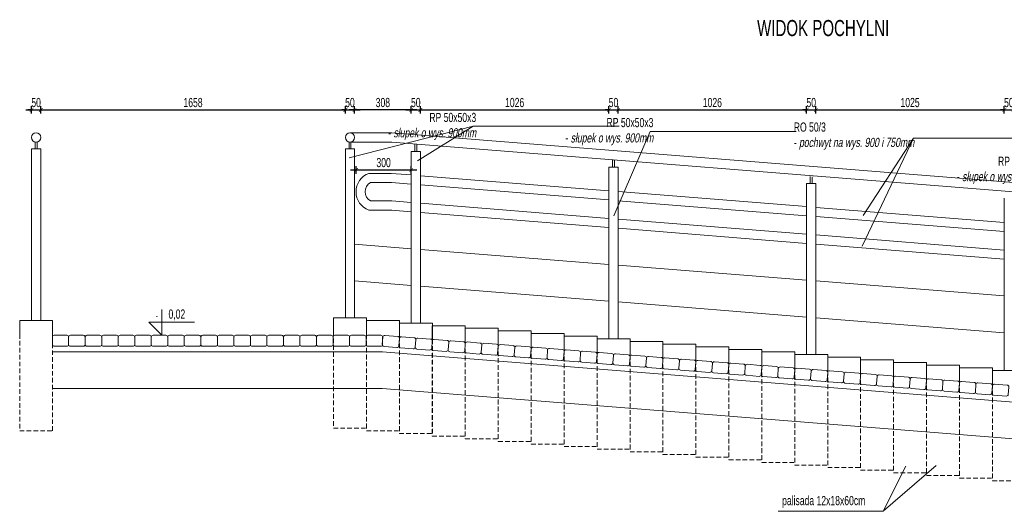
# Model space of a CAD drawing. Header units: millimetres. Extents: x 6354466 to 6508314, y -1889048 to -1342748.
# Tile 20 of 134: x 6419255 to 6424611, y -1810691 to -1808019. Entities that reach past the tile are written whole.
import ezdxf
from ezdxf.enums import TextEntityAlignment as Align

# ---------------------------------------------------------------- set-up
doc = ezdxf.new("R2010")
doc.units = ezdxf.units.MM
doc.header["$PDMODE"] = 3
doc.header["$PDSIZE"] = 10
doc.linetypes.add('HIDDEN', pattern=[0.375, 0.25, -0.125])
for name, color, linetype, lineweight in [('L-3', 10, 'Continuous', 18), ('L-4', 92, 'Continuous', 20), ('L-5', 152, 'Continuous', 9), ('L-DIM', 252, 'Continuous', 5), ('L-HATCH', 252, 'Continuous', 5), ('L-OPIS', 142, 'Continuous', 9), ('L-TXT', 141, 'Continuous', 9)]:
    doc.layers.add(name, color=color, linetype=linetype, lineweight=lineweight)
doc.styles.add('125', font='cdmsimpl.shx', dxfattribs={"width": 0.7, "height": 125})
doc.styles.add('200', font='cdmsimpl.shx', dxfattribs={"width": 0.7, "height": 200})
doc.styles.add('250', font='cdmsimpl.shx', dxfattribs={"width": 0.7, "height": 250})
doc.styles.add('50', font='cdmsimpl.shx', dxfattribs={"width": 0.7, "height": 50, "bigfont": 'cdmbigpl.shx'})
doc.styles.add('BigSimpl', font='simplex.shx', dxfattribs={"width": 0.8})
doc.dimstyles.new('50 KONSTRUKCJA', dxfattribs={"dimtxt": 50, "dimasz": 20, "dimexe": 20, "dimexo": 3, "dimgap": 15, "dimtad": 1, "dimdec": 0, "dimlfac": -1, "dimrnd": 1, "dimtxsty": '50', "dimblk": 'ARCHTICK', "dimcen": 2.5, "dimdle": 30, "dimadec": 0, "dimazin": 0, "dimtfac": 1, "dimtdec": 0, "dimtix": 1, "dimtmove": 0, "dimatfit": 3, "dimldrblk": 'NONE', "dimfxl": 0, "dimarcsym": 0})

# ---------------------------------------------------------------- blocks, each defined once
blk = doc.blocks.new('_ArchTick')
at = {"color": 0, "linetype": 'ByBlock', "const_width": 0.15}
blk.add_lwpolyline([(-0.5, -0.5), (0.5, 0.5)], dxfattribs=at)
blk = doc.blocks.new('*D533')
at = {"layer": 'Defpoints', "color": 0, "transparency": 16777216}
for p in [(6421384.5, -1808835.8), (6421084.4, -1808954.3), (6421384.5, -1808954.3)]:
    blk.add_point(p, dxfattribs=at)
at = {"layer": 'L-DIM', "color": 0, "lineweight": -2, "transparency": 16777216}
for p, q in [((6421054.4, -1808835.8), (6421414.5, -1808835.8)), ((6421084.4, -1808855.8), (6421084.4, -1808815.8)), ((6421384.5, -1808855.8), (6421384.5, -1808815.8))]:
    blk.add_line(p, q, dxfattribs=at)
at = {"layer": 'L-DIM', "color": 0, "linetype": 'ByBlock', "lineweight": -2, "transparency": 16777216, "xscale": 20, "yscale": 20, "zscale": 20, "rotation": 180}
blk.add_blockref('_ArchTick', (6421084.4, -1808835.8), dxfattribs=at)
at = {"layer": 'L-DIM', "color": 0, "linetype": 'ByBlock', "lineweight": -2, "transparency": 16777216, "xscale": 20, "yscale": 20, "zscale": 20}
blk.add_blockref('_ArchTick', (6421384.5, -1808835.8), dxfattribs=at)
at = {"layer": 'L-DIM', "color": 0, "ltscale": 10, "transparency": 16777216, "insert": (6421234.4, -1808795.8), "char_height": 50, "attachment_point": 5, "style": '50'}
blk.add_mtext('300', dxfattribs=at)
blk = doc.blocks.new('_None')
blk = doc.blocks.new('*D535')
at = {"layer": 'Defpoints', "color": 0, "transparency": 16777216}
for p in [(6422460.2, -1808509.5), (6421434.5, -1808735), (6422460.2, -1808819.7)]:
    blk.add_point(p, dxfattribs=at)
at = {"layer": 'L-DIM', "color": 0, "lineweight": -2, "transparency": 16777216}
for p, q in [((6421404.5, -1808509.5), (6422490.2, -1808509.5)), ((6421434.5, -1808529.5), (6421434.5, -1808489.5)), ((6422460.2, -1808529.5), (6422460.2, -1808489.5))]:
    blk.add_line(p, q, dxfattribs=at)
at = {"layer": 'L-DIM', "color": 0, "linetype": 'ByBlock', "lineweight": -2, "transparency": 16777216, "xscale": 20, "yscale": 20, "zscale": 20, "rotation": 180}
blk.add_blockref('_ArchTick', (6421434.5, -1808509.5), dxfattribs=at)
at = {"layer": 'L-DIM', "color": 0, "linetype": 'ByBlock', "lineweight": -2, "transparency": 16777216, "xscale": 20, "yscale": 20, "zscale": 20}
blk.add_blockref('_ArchTick', (6422460.2, -1808509.5), dxfattribs=at)
at = {"layer": 'L-DIM', "color": 0, "ltscale": 10, "transparency": 16777216, "insert": (6421947.3, -1808469.5), "char_height": 50, "attachment_point": 5, "style": '50'}
blk.add_mtext('1026', dxfattribs=at)
blk = doc.blocks.new('*D536')
at = {"layer": 'Defpoints', "color": 0, "transparency": 16777216}
for p in [(6422510.2, -1808509.5), (6422460.2, -1808819.7), (6422510.2, -1808819.7)]:
    blk.add_point(p, dxfattribs=at)
at = {"layer": 'L-DIM', "color": 0, "lineweight": -2, "transparency": 16777216}
for p, q in [((6422430.2, -1808509.5), (6422540.2, -1808509.5)), ((6422460.2, -1808509.5), (6422440.2, -1808509.5)), ((6422460.2, -1808529.5), (6422460.2, -1808489.5)), ((6422510.2, -1808529.5), (6422510.2, -1808489.5)), ((6422510.2, -1808509.5), (6422530.2, -1808509.5))]:
    blk.add_line(p, q, dxfattribs=at)
at = {"layer": 'L-DIM', "color": 0, "linetype": 'ByBlock', "lineweight": -2, "transparency": 16777216, "xscale": 20, "yscale": 20, "zscale": 20}
blk.add_blockref('_ArchTick', (6422460.2, -1808509.5), dxfattribs=at)
at = {"layer": 'L-DIM', "color": 0, "linetype": 'ByBlock', "lineweight": -2, "transparency": 16777216, "xscale": 20, "yscale": 20, "zscale": 20, "rotation": 180}
blk.add_blockref('_ArchTick', (6422510.2, -1808509.5), dxfattribs=at)
at = {"layer": 'L-DIM', "color": 0, "ltscale": 10, "transparency": 16777216, "insert": (6422485.2, -1808469.5), "char_height": 50, "attachment_point": 5, "style": '50'}
blk.add_mtext('50', dxfattribs=at)
blk = doc.blocks.new('*D537')
at = {"layer": 'Defpoints', "color": 0, "transparency": 16777216}
for p in [(6423535.8, -1808509.5), (6422510.2, -1808819.7), (6423535.8, -1808908.6)]:
    blk.add_point(p, dxfattribs=at)
at = {"layer": 'L-DIM', "color": 0, "lineweight": -2, "transparency": 16777216}
for p, q in [((6422480.2, -1808509.5), (6423565.8, -1808509.5)), ((6422510.2, -1808529.5), (6422510.2, -1808489.5)), ((6423535.8, -1808529.5), (6423535.8, -1808489.5))]:
    blk.add_line(p, q, dxfattribs=at)
at = {"layer": 'L-DIM', "color": 0, "linetype": 'ByBlock', "lineweight": -2, "transparency": 16777216, "xscale": 20, "yscale": 20, "zscale": 20, "rotation": 180}
blk.add_blockref('_ArchTick', (6422510.2, -1808509.5), dxfattribs=at)
at = {"layer": 'L-DIM', "color": 0, "linetype": 'ByBlock', "lineweight": -2, "transparency": 16777216, "xscale": 20, "yscale": 20, "zscale": 20}
blk.add_blockref('_ArchTick', (6423535.8, -1808509.5), dxfattribs=at)
at = {"layer": 'L-DIM', "color": 0, "ltscale": 10, "transparency": 16777216, "insert": (6423023, -1808469.5), "char_height": 50, "attachment_point": 5, "style": '50'}
blk.add_mtext('1026', dxfattribs=at)
blk = doc.blocks.new('*D538')
at = {"layer": 'Defpoints', "color": 0, "transparency": 16777216}
for p in [(6423585.8, -1808509.5), (6423535.8, -1808908.6), (6423585.8, -1808908.6)]:
    blk.add_point(p, dxfattribs=at)
at = {"layer": 'L-DIM', "color": 0, "lineweight": -2, "transparency": 16777216}
for p, q in [((6423505.8, -1808509.5), (6423615.8, -1808509.5)), ((6423535.8, -1808509.5), (6423515.8, -1808509.5)), ((6423535.8, -1808529.5), (6423535.8, -1808489.5)), ((6423585.8, -1808529.5), (6423585.8, -1808489.5)), ((6423585.8, -1808509.5), (6423605.8, -1808509.5))]:
    blk.add_line(p, q, dxfattribs=at)
at = {"layer": 'L-DIM', "color": 0, "linetype": 'ByBlock', "lineweight": -2, "transparency": 16777216, "xscale": 20, "yscale": 20, "zscale": 20}
blk.add_blockref('_ArchTick', (6423535.8, -1808509.5), dxfattribs=at)
at = {"layer": 'L-DIM', "color": 0, "linetype": 'ByBlock', "lineweight": -2, "transparency": 16777216, "xscale": 20, "yscale": 20, "zscale": 20, "rotation": 180}
blk.add_blockref('_ArchTick', (6423585.8, -1808509.5), dxfattribs=at)
at = {"layer": 'L-DIM', "color": 0, "ltscale": 10, "transparency": 16777216, "insert": (6423560.8, -1808469.5), "char_height": 50, "attachment_point": 5, "style": '50'}
blk.add_mtext('50', dxfattribs=at)
blk = doc.blocks.new('*D539')
at = {"layer": 'Defpoints', "color": 0, "transparency": 16777216}
for p in [(6424611.2, -1808509.5), (6423585.8, -1808908.6), (6424611.2, -1808989)]:
    blk.add_point(p, dxfattribs=at)
at = {"layer": 'L-DIM', "color": 0, "lineweight": -2, "transparency": 16777216}
for p, q in [((6423555.8, -1808509.5), (6424641.2, -1808509.5)), ((6423585.8, -1808529.5), (6423585.8, -1808489.5)), ((6424611.2, -1808529.5), (6424611.2, -1808489.5))]:
    blk.add_line(p, q, dxfattribs=at)
at = {"layer": 'L-DIM', "color": 0, "linetype": 'ByBlock', "lineweight": -2, "transparency": 16777216, "xscale": 20, "yscale": 20, "zscale": 20, "rotation": 180}
blk.add_blockref('_ArchTick', (6423585.8, -1808509.5), dxfattribs=at)
at = {"layer": 'L-DIM', "color": 0, "linetype": 'ByBlock', "lineweight": -2, "transparency": 16777216, "xscale": 20, "yscale": 20, "zscale": 20}
blk.add_blockref('_ArchTick', (6424611.2, -1808509.5), dxfattribs=at)
at = {"layer": 'L-DIM', "color": 0, "ltscale": 10, "transparency": 16777216, "insert": (6424098.5, -1808469.5), "char_height": 50, "attachment_point": 5, "style": '50'}
blk.add_mtext('1025', dxfattribs=at)
blk = doc.blocks.new('*D540')
at = {"layer": 'Defpoints', "color": 0, "transparency": 16777216}
for p in [(6424661.2, -1808509.5), (6424611.2, -1808989), (6424661.2, -1808989)]:
    blk.add_point(p, dxfattribs=at)
at = {"layer": 'L-DIM', "color": 0, "lineweight": -2, "transparency": 16777216}
for p, q in [((6424581.2, -1808509.5), (6424691.2, -1808509.5)), ((6424611.2, -1808509.5), (6424591.2, -1808509.5)), ((6424611.2, -1808529.5), (6424611.2, -1808489.5)), ((6424661.2, -1808529.5), (6424661.2, -1808489.5)), ((6424661.2, -1808509.5), (6424681.2, -1808509.5))]:
    blk.add_line(p, q, dxfattribs=at)
at = {"layer": 'L-DIM', "color": 0, "linetype": 'ByBlock', "lineweight": -2, "transparency": 16777216, "xscale": 20, "yscale": 20, "zscale": 20}
blk.add_blockref('_ArchTick', (6424611.2, -1808509.5), dxfattribs=at)
at = {"layer": 'L-DIM', "color": 0, "linetype": 'ByBlock', "lineweight": -2, "transparency": 16777216, "xscale": 20, "yscale": 20, "zscale": 20, "rotation": 180}
blk.add_blockref('_ArchTick', (6424661.2, -1808509.5), dxfattribs=at)
at = {"layer": 'L-DIM', "color": 0, "ltscale": 10, "transparency": 16777216, "insert": (6424636.2, -1808469.5), "char_height": 50, "attachment_point": 5, "style": '50'}
blk.add_mtext('50', dxfattribs=at)
blk = doc.blocks.new('*D546')
at = {"layer": 'Defpoints', "color": 0, "transparency": 16777216}
for p in [(6421076.3, -1808509.5), (6421076.3, -1808735), (6421384.5, -1808735)]:
    blk.add_point(p, dxfattribs=at)
at = {"layer": 'L-DIM', "color": 0, "lineweight": -2, "transparency": 16777216}
for p, q in [((6421414.5, -1808509.5), (6421046.3, -1808509.5)), ((6421076.3, -1808529.5), (6421076.3, -1808489.5)), ((6421384.5, -1808529.5), (6421384.5, -1808489.5))]:
    blk.add_line(p, q, dxfattribs=at)
at = {"layer": 'L-DIM', "color": 0, "linetype": 'ByBlock', "lineweight": -2, "transparency": 16777216, "xscale": 20, "yscale": 20, "zscale": 20, "rotation": 180}
blk.add_blockref('_ArchTick', (6421076.3, -1808509.5), dxfattribs=at)
at = {"layer": 'L-DIM', "color": 0, "linetype": 'ByBlock', "lineweight": -2, "transparency": 16777216, "xscale": 20, "yscale": 20, "zscale": 20}
blk.add_blockref('_ArchTick', (6421384.5, -1808509.5), dxfattribs=at)
at = {"layer": 'L-DIM', "color": 0, "ltscale": 10, "transparency": 16777216, "insert": (6421230.4, -1808469.5), "char_height": 50, "attachment_point": 5, "style": '50'}
blk.add_mtext('308', dxfattribs=at)
blk = doc.blocks.new('*D547')
at = {"layer": 'Defpoints', "color": 0, "transparency": 16777216}
for p in [(6421434.5, -1808509.5), (6421384.5, -1808735), (6421434.5, -1808735)]:
    blk.add_point(p, dxfattribs=at)
at = {"layer": 'L-DIM', "color": 0, "lineweight": -2, "transparency": 16777216}
for p, q in [((6421354.5, -1808509.5), (6421464.5, -1808509.5)), ((6421384.5, -1808509.5), (6421364.5, -1808509.5)), ((6421384.5, -1808529.5), (6421384.5, -1808489.5)), ((6421434.5, -1808529.5), (6421434.5, -1808489.5)), ((6421434.5, -1808509.5), (6421454.5, -1808509.5))]:
    blk.add_line(p, q, dxfattribs=at)
at = {"layer": 'L-DIM', "color": 0, "linetype": 'ByBlock', "lineweight": -2, "transparency": 16777216, "xscale": 20, "yscale": 20, "zscale": 20}
blk.add_blockref('_ArchTick', (6421384.5, -1808509.5), dxfattribs=at)
at = {"layer": 'L-DIM', "color": 0, "linetype": 'ByBlock', "lineweight": -2, "transparency": 16777216, "xscale": 20, "yscale": 20, "zscale": 20, "rotation": 180}
blk.add_blockref('_ArchTick', (6421434.5, -1808509.5), dxfattribs=at)
at = {"layer": 'L-DIM', "color": 0, "ltscale": 10, "transparency": 16777216, "insert": (6421409.5, -1808469.5), "char_height": 50, "attachment_point": 5, "style": '50'}
blk.add_mtext('50', dxfattribs=at)
blk = doc.blocks.new('*D548')
at = {"layer": 'Defpoints', "color": 0, "transparency": 16777216}
for p in [(6421076.3, -1808509.5), (6421026.3, -1808720.8), (6421076.3, -1808720.8)]:
    blk.add_point(p, dxfattribs=at)
at = {"layer": 'L-DIM', "color": 0, "lineweight": -2, "transparency": 16777216}
for p, q in [((6420996.3, -1808509.5), (6421106.3, -1808509.5)), ((6421026.3, -1808509.5), (6421006.3, -1808509.5)), ((6421026.3, -1808529.5), (6421026.3, -1808489.5)), ((6421076.3, -1808529.5), (6421076.3, -1808489.5)), ((6421076.3, -1808509.5), (6421096.3, -1808509.5))]:
    blk.add_line(p, q, dxfattribs=at)
at = {"layer": 'L-DIM', "color": 0, "linetype": 'ByBlock', "lineweight": -2, "transparency": 16777216, "xscale": 20, "yscale": 20, "zscale": 20}
blk.add_blockref('_ArchTick', (6421026.3, -1808509.5), dxfattribs=at)
at = {"layer": 'L-DIM', "color": 0, "linetype": 'ByBlock', "lineweight": -2, "transparency": 16777216, "xscale": 20, "yscale": 20, "zscale": 20, "rotation": 180}
blk.add_blockref('_ArchTick', (6421076.3, -1808509.5), dxfattribs=at)
at = {"layer": 'L-DIM', "color": 0, "ltscale": 10, "transparency": 16777216, "insert": (6421051.3, -1808469.5), "char_height": 50, "attachment_point": 5, "style": '50'}
blk.add_mtext('50', dxfattribs=at)
blk = doc.blocks.new('*D549')
at = {"layer": 'Defpoints', "color": 0, "transparency": 16777216}
for p in [(6421026.3, -1808509.5), (6419368.8, -1808720.8), (6421026.3, -1808720.8)]:
    blk.add_point(p, dxfattribs=at)
at = {"layer": 'L-DIM', "color": 0, "lineweight": -2, "transparency": 16777216}
for p, q in [((6419338.8, -1808509.5), (6421056.3, -1808509.5)), ((6419368.8, -1808529.5), (6419368.8, -1808489.5)), ((6421026.3, -1808529.5), (6421026.3, -1808489.5))]:
    blk.add_line(p, q, dxfattribs=at)
at = {"layer": 'L-DIM', "color": 0, "linetype": 'ByBlock', "lineweight": -2, "transparency": 16777216, "xscale": 20, "yscale": 20, "zscale": 20, "rotation": 180}
blk.add_blockref('_ArchTick', (6419368.8, -1808509.5), dxfattribs=at)
at = {"layer": 'L-DIM', "color": 0, "linetype": 'ByBlock', "lineweight": -2, "transparency": 16777216, "xscale": 20, "yscale": 20, "zscale": 20}
blk.add_blockref('_ArchTick', (6421026.3, -1808509.5), dxfattribs=at)
at = {"layer": 'L-DIM', "color": 0, "ltscale": 10, "transparency": 16777216, "insert": (6420197.6, -1808469.5), "char_height": 50, "attachment_point": 5, "style": '50'}
blk.add_mtext('1658', dxfattribs=at)
blk = doc.blocks.new('*D550')
at = {"layer": 'Defpoints', "color": 0, "transparency": 16777216}
for p in [(6419368.8, -1808509.5), (6419318.8, -1808720.8), (6419368.8, -1808720.8)]:
    blk.add_point(p, dxfattribs=at)
at = {"layer": 'L-DIM', "color": 0, "lineweight": -2, "transparency": 16777216}
for p, q in [((6419288.8, -1808509.5), (6419398.8, -1808509.5)), ((6419318.8, -1808509.5), (6419298.8, -1808509.5)), ((6419318.8, -1808529.5), (6419318.8, -1808489.5)), ((6419368.8, -1808529.5), (6419368.8, -1808489.5)), ((6419368.8, -1808509.5), (6419388.8, -1808509.5))]:
    blk.add_line(p, q, dxfattribs=at)
at = {"layer": 'L-DIM', "color": 0, "linetype": 'ByBlock', "lineweight": -2, "transparency": 16777216, "xscale": 20, "yscale": 20, "zscale": 20}
blk.add_blockref('_ArchTick', (6419318.8, -1808509.5), dxfattribs=at)
at = {"layer": 'L-DIM', "color": 0, "linetype": 'ByBlock', "lineweight": -2, "transparency": 16777216, "xscale": 20, "yscale": 20, "zscale": 20, "rotation": 180}
blk.add_blockref('_ArchTick', (6419368.8, -1808509.5), dxfattribs=at)
at = {"layer": 'L-DIM', "color": 0, "ltscale": 10, "transparency": 16777216, "insert": (6419343.8, -1808469.5), "char_height": 50, "attachment_point": 5, "style": '50'}
blk.add_mtext('50', dxfattribs=at)
blk = doc.blocks.new('kota')
at = {"layer": 'L-5', "lineweight": 9, "ltscale": 13}
for p, q in [((202422.9, 343, -935.7), (202422.9, 308.1, -935.7)), ((202467.2, 325.8, -935.7), (202405.3, 325.8, -935.7)), ((202405.3, 325.8, -935.7), (202422.9, 308.1, -935.7))]:
    blk.add_line(p, q, dxfattribs=at)
at = {"layer": 'L-TXT', "style": 'BigSimpl', "width": 0.8}
blk.add_attdef('ZNAK', text='', height=10, dxfattribs=at).set_placement((202417.8, 326.5), align=Align.BOTTOM_RIGHT)

msp = doc.modelspace()

# ---------------------------------------------------------------- linework, layer by layer
at = {"layer": 'L-4', "ltscale": 8}
for p, q in [((6421051.4, -1808633.9), (6421278.3, -1808633.9)), ((6421278.3, -1808633.9), (6426811.8, -1809076.6)), ((6419338.8, -1808720.8), (6419338.8, -1808683.8)), ((6419348.8, -1808720.8), (6419348.8, -1808683.8)), ((6421046.3, -1808720.8), (6421046.3, -1808683.8)), ((6421054.2, -1808683.8), (6421278.3, -1808683.8)), ((6421056.3, -1808720.8), (6421056.3, -1808683.8)), ((6421278.3, -1808683.8), (6426811.8, -1809126.4)), ((6419318.8, -1808720.8), (6419318.8, -1809653.5)), ((6419368.8, -1808720.8), (6419318.8, -1808720.8)), ((6419368.8, -1809653.5), (6419368.8, -1808720.8)), ((6421026.3, -1808720.8), (6421026.3, -1809639.2)), ((6421076.3, -1808720.8), (6421026.3, -1808720.8)), ((6421076.3, -1809639.2), (6421076.3, -1808720.8)), ((6421384.5, -1808735), (6421384.5, -1809667.7)), ((6421434.5, -1808735), (6421384.5, -1808735)), ((6421404.5, -1808735), (6421404.5, -1808698)), ((6421414.5, -1808735), (6421414.5, -1808698)), ((6421434.5, -1809667.7), (6421434.5, -1808735)), ((6422480.2, -1808819.7), (6422480.2, -1808782.7)), ((6422490.9, -1808819.7), (6422490.9, -1808783.5)), ((6422460.2, -1808819.7), (6422460.2, -1809753.4)), ((6422510.2, -1808819.7), (6422460.2, -1808819.7)), ((6422510.2, -1809753.4), (6422510.2, -1808819.7)), ((6421154.5, -1808854.3), (6421275.4, -1808854)), ((6421163, -1808904.3), (6421277.4, -1808904)), ((6421275.4, -1808854), (6421384.5, -1808862.7)), ((6421277.4, -1808904), (6421384.5, -1808912.6)), ((6421434.5, -1808866.7), (6422460.2, -1808948.8)), ((6423555.8, -1808908.6), (6423555.8, -1808871.6)), ((6423566.5, -1808908.6), (6423566.5, -1808872.4)), ((6421434.5, -1808916.6), (6422460.2, -1808998.6)), ((6422510.2, -1808952.7), (6423535.8, -1809034.8)), ((6423535.8, -1808908.6), (6423535.8, -1809839.1)), ((6423585.8, -1808908.6), (6423535.8, -1808908.6)), ((6423585.8, -1809839.1), (6423585.8, -1808908.6)), ((6421163, -1809004.3), (6421278.3, -1809004.3)), ((6421278.3, -1809004.3), (6421384.5, -1809012.7)), ((6422510.2, -1809002.6), (6423535.8, -1809084.6)), ((6424611.2, -1808989), (6424611.2, -1809924.1)), ((6421154.5, -1809054.3), (6421278.3, -1809054.1)), ((6421278.3, -1809054.1), (6421384.5, -1809062.6)), ((6421434.5, -1809016.7), (6422460.2, -1809098.8)), ((6421434.5, -1809066.6), (6422460.2, -1809148.6)), ((6423585.8, -1809038.8), (6424611.2, -1809120.9)), ((6422510.2, -1809102.8), (6423535.8, -1809184.8)), ((6423585.8, -1809088.7), (6424611.2, -1809170.7)), ((6422510.2, -1809152.6), (6423535.8, -1809234.7)), ((6423585.8, -1809188.8), (6424611.2, -1809270.9)), ((6421076.3, -1809238.9), (6421384.5, -1809263.4)), ((6421434.5, -1809267.4), (6422460.2, -1809349.1)), ((6423585.8, -1809238.7), (6424611.2, -1809320.7)), ((6422510.2, -1809353.1), (6423535.8, -1809434.8)), ((6421076.3, -1809438.9), (6421384.5, -1809463.4)), ((6423585.8, -1809438.8), (6424611.2, -1809520.5)), ((6421434.5, -1809467.4), (6422460.2, -1809549.1)), ((6422510.2, -1809553.1), (6423535.8, -1809634.8)), ((6423585.8, -1809638.8), (6424611.2, -1809720.5))]:
    msp.add_line(p, q, dxfattribs=at)
for centre in [(6419343.9, -1808658.9), (6421051.4, -1808658.9)]:
    msp.add_circle(centre, 25, dxfattribs=at)
for centre, radius, start, end in [((6421190.8, -1808954.3), 106.4, 109.9047, 250.0953), ((6421190.6, -1808954.3), 57.1, 118.9, 241.1)]:
    msp.add_arc(centre, radius, start, end, dxfattribs=at)
at = {"layer": 'L-5', "ltscale": 3}
for p, q in [((6421229, -1809823.9), (6419433.8, -1809823.9)), ((6421226.6, -1809823.9), (6426871.3, -1810273.6)), ((6421226.6, -1810023.9), (6419433.8, -1810023.9)), ((6421226.6, -1810023.9), (6426871.3, -1810473.6))]:
    msp.add_line(p, q, dxfattribs=at)
at = {"layer": 'L-5'}
for points in [[(6419254.5, -1809728.7), (6419254.5, -1809653.5), (6419433.8, -1809653.5), (6419433.8, -1809741.7)], [(6420961.7, -1809714.4), (6420961.7, -1809639.2), (6421141, -1809639.2), (6421141, -1809727.4)], [(6421141, -1809728.7), (6421141, -1809653.5), (6421320.2, -1809653.5), (6421320.2, -1809741.7)], [(6421320.2, -1809743), (6421320.2, -1809667.7), (6421499.5, -1809667.7), (6421499.5, -1809756)], [(6421499.4, -1809757.3), (6421499.4, -1809682), (6421678.7, -1809682), (6421678.7, -1809770.3)], [(6421678.7, -1809771.6), (6421678.7, -1809696.3), (6421858, -1809696.3), (6421858, -1809784.5)], [(6421857.9, -1809785.8), (6421857.9, -1809710.6), (6422037.2, -1809710.6), (6422037.2, -1809798.8)], [(6422037.2, -1809800.1), (6422037.2, -1809724.9), (6422216.4, -1809724.9), (6422216.4, -1809813.1)], [(6422216.4, -1809814.4), (6422216.4, -1809739.1), (6422395.7, -1809739.1), (6422395.7, -1809827.4)], [(6422395.7, -1809828.7), (6422395.7, -1809753.4), (6422574.9, -1809753.4), (6422574.9, -1809841.7)], [(6422574.9, -1809843), (6422574.9, -1809767.7), (6422754.2, -1809767.7), (6422754.2, -1809855.9)], [(6422754.2, -1809857.2), (6422754.2, -1809782), (6422933.4, -1809782), (6422933.4, -1809870.2)], [(6422933.4, -1809871.5), (6422933.4, -1809796.3), (6423112.7, -1809796.3), (6423112.7, -1809884.5)], [(6423112.7, -1809885.8), (6423112.7, -1809810.5), (6423291.9, -1809810.5), (6423291.9, -1809898.8)], [(6423291.9, -1809900.1), (6423291.9, -1809824.8), (6423471.2, -1809824.8), (6423471.2, -1809913.1)], [(6423471.1, -1809914.4), (6423471.1, -1809839.1), (6423650.4, -1809839.1), (6423650.4, -1809927.3)], [(6423650.4, -1809928.6), (6423650.4, -1809853.4), (6423829.6, -1809853.4), (6423829.6, -1809941.6)], [(6423829.6, -1809942.9), (6423829.6, -1809867.7), (6424008.9, -1809867.7), (6424008.9, -1809955.9)], [(6424008.9, -1809957.2), (6424008.9, -1809881.9), (6424188.1, -1809881.9), (6424188.1, -1809970.2)], [(6424188.1, -1809971.5), (6424188.1, -1809896.2), (6424367.4, -1809896.2), (6424367.4, -1809984.5)], [(6424367.4, -1809985.8), (6424367.4, -1809910.5), (6424546.6, -1809910.5), (6424546.6, -1809998.7)], [(6424546.6, -1810000), (6424546.6, -1809924.8), (6424725.9, -1809924.8), (6424725.9, -1810013)]]:
    msp.add_lwpolyline(points, dxfattribs=at)
at = {"layer": 'L-5', "ltscale": 3}
for points in [[(6419442.7, -1809733.9), (6419510.8, -1809733.9, -0.414214), (6419520.8, -1809743.9), (6419520.8, -1809783.9, -0.414214), (6419510.8, -1809793.9), (6419443.6, -1809793.9, -0.462114), (6419433.8, -1809783.9), (6419433.8, -1809743.9, -0.506164)], [(6419530.8, -1809733.9), (6419600.7, -1809733.9, -0.414214), (6419610.7, -1809743.9), (6419610.7, -1809783.9, -0.414214), (6419600.7, -1809793.9), (6419530.8, -1809793.9, -0.414214), (6419520.8, -1809783.9), (6419520.8, -1809743.9, -0.414214)], [(6419620.7, -1809733.9), (6419690.6, -1809733.9, -0.414214), (6419700.6, -1809743.9), (6419700.6, -1809783.9, -0.414214), (6419690.6, -1809793.9), (6419620.7, -1809793.9, -0.414214), (6419610.7, -1809783.9), (6419610.7, -1809743.9, -0.414214)], [(6419710.6, -1809733.9), (6419780.5, -1809733.9, -0.414214), (6419790.5, -1809743.9), (6419790.5, -1809783.9, -0.414214), (6419780.5, -1809793.9), (6419710.6, -1809793.9, -0.414214), (6419700.6, -1809783.9), (6419700.6, -1809743.9, -0.414214)], [(6419800.5, -1809733.9), (6419870.4, -1809733.9, -0.414214), (6419880.4, -1809743.9), (6419880.4, -1809783.9, -0.414214), (6419870.4, -1809793.9), (6419800.5, -1809793.9, -0.414214), (6419790.5, -1809783.9), (6419790.5, -1809743.9, -0.414214)], [(6419890.4, -1809733.9), (6419960.3, -1809733.9, -0.414214), (6419970.3, -1809743.9), (6419970.3, -1809783.9, -0.414214), (6419960.3, -1809793.9), (6419890.4, -1809793.9, -0.414214), (6419880.4, -1809783.9), (6419880.4, -1809743.9, -0.414214)], [(6419980.3, -1809733.9), (6420050.2, -1809733.9, -0.414214), (6420060.2, -1809743.9), (6420060.2, -1809783.9, -0.414214), (6420050.2, -1809793.9), (6419980.3, -1809793.9, -0.414214), (6419970.3, -1809783.9), (6419970.3, -1809743.9, -0.414214)], [(6420070.2, -1809733.9), (6420140.1, -1809733.9, -0.414214), (6420150.1, -1809743.9), (6420150.1, -1809783.9, -0.414214), (6420140.1, -1809793.9), (6420070.2, -1809793.9, -0.414214), (6420060.2, -1809783.9), (6420060.2, -1809743.9, -0.414214)], [(6420160.1, -1809733.9), (6420230, -1809733.9, -0.414214), (6420240, -1809743.9), (6420240, -1809783.9, -0.414214), (6420230, -1809793.9), (6420160.1, -1809793.9, -0.414214), (6420150.1, -1809783.9), (6420150.1, -1809743.9, -0.414214)], [(6420250, -1809733.9), (6420319.9, -1809733.9, -0.414214), (6420329.9, -1809743.9), (6420329.9, -1809783.9, -0.414214), (6420319.9, -1809793.9), (6420250, -1809793.9, -0.414214), (6420240, -1809783.9), (6420240, -1809743.9, -0.414214)], [(6420339.9, -1809733.9), (6420409.8, -1809733.9, -0.414214), (6420419.8, -1809743.9), (6420419.8, -1809783.9, -0.414214), (6420409.8, -1809793.9), (6420339.9, -1809793.9, -0.414214), (6420329.9, -1809783.9), (6420329.9, -1809743.9, -0.414214)], [(6420429.8, -1809733.9), (6420499.7, -1809733.9, -0.414214), (6420509.7, -1809743.9), (6420509.7, -1809783.9, -0.414214), (6420499.7, -1809793.9), (6420429.8, -1809793.9, -0.414214), (6420419.8, -1809783.9), (6420419.8, -1809743.9, -0.414214)], [(6420519.7, -1809733.9), (6420589.6, -1809733.9, -0.414214), (6420599.6, -1809743.9), (6420599.6, -1809783.9, -0.414214), (6420589.6, -1809793.9), (6420519.7, -1809793.9, -0.414214), (6420509.7, -1809783.9), (6420509.7, -1809743.9, -0.414214)], [(6420609.6, -1809733.9), (6420679.6, -1809733.9, -0.414214), (6420689.6, -1809743.9), (6420689.6, -1809783.9, -0.414214), (6420679.6, -1809793.9), (6420609.6, -1809793.9, -0.414214), (6420599.6, -1809783.9), (6420599.6, -1809743.9, -0.414214)], [(6420699.6, -1809733.9), (6420769.5, -1809733.9, -0.414214), (6420779.5, -1809743.9), (6420779.5, -1809783.9, -0.414214), (6420769.5, -1809793.9), (6420699.6, -1809793.9, -0.414214), (6420689.6, -1809783.9), (6420689.6, -1809743.9, -0.414214)], [(6420789.5, -1809733.9), (6420859.4, -1809733.9, -0.414214), (6420869.4, -1809743.9), (6420869.4, -1809783.9, -0.414214), (6420859.4, -1809793.9), (6420789.5, -1809793.9, -0.414214), (6420779.5, -1809783.9), (6420779.5, -1809743.9, -0.414214)], [(6420879.4, -1809733.9), (6420949.3, -1809733.9, -0.414214), (6420959.3, -1809743.9), (6420959.3, -1809783.9, -0.414214), (6420949.3, -1809793.9), (6420879.4, -1809793.9, -0.414214), (6420869.4, -1809783.9), (6420869.4, -1809743.9, -0.414214)], [(6420969.3, -1809733.9), (6421039.2, -1809733.9, -0.414214), (6421049.2, -1809743.9), (6421049.2, -1809783.9, -0.414214), (6421039.2, -1809793.9), (6420969.3, -1809793.9, -0.414214), (6420959.3, -1809783.9), (6420959.3, -1809743.9, -0.414214)], [(6421059.2, -1809733.9), (6421129.1, -1809733.9, -0.414214), (6421139.1, -1809743.9), (6421139.1, -1809783.9, -0.414214), (6421129.1, -1809793.9), (6421059.2, -1809793.9, -0.414214), (6421049.2, -1809783.9), (6421049.2, -1809743.9, -0.414214)], [(6421149.1, -1809733.9), (6421219, -1809733.9, -0.414214), (6421229, -1809743.9), (6421229, -1809783.9, -0.414214), (6421219, -1809793.9), (6421149.1, -1809793.9, -0.414214), (6421139.1, -1809783.9), (6421139.1, -1809743.9, -0.414214)], [(6421241.3, -1809734.8), (6421311, -1809740.4, -0.414214), (6421320.2, -1809751.1), (6421317, -1809791, -0.414214), (6421306.3, -1809800.2), (6421236.6, -1809794.6, -0.414214), (6421227.4, -1809783.8), (6421230.6, -1809744, -0.414214)], [(6421331, -1809741.9), (6421400.7, -1809747.5, -0.414214), (6421409.8, -1809758.3), (6421406.6, -1809798.1, -0.414214), (6421395.9, -1809807.3), (6421326.2, -1809801.7, -0.414214), (6421317, -1809791), (6421320.2, -1809751.1, -0.414214)], [(6421420.6, -1809749.1), (6421490.3, -1809754.6, -0.414214), (6421499.4, -1809765.4), (6421496.3, -1809805.3, -0.414214), (6421485.5, -1809814.4), (6421415.8, -1809808.9, -0.414214), (6421406.6, -1809798.1), (6421409.8, -1809758.3, -0.414214)], [(6421510.2, -1809756.2), (6421579.9, -1809761.8, -0.414214), (6421589.1, -1809772.5), (6421585.9, -1809812.4, -0.414214), (6421575.1, -1809821.6), (6421505.4, -1809816, -0.414214), (6421496.3, -1809805.3), (6421499.4, -1809765.4, -0.414214)], [(6421599.8, -1809763.4), (6421669.5, -1809768.9, -0.414214), (6421678.7, -1809779.7), (6421675.5, -1809819.5, -0.414214), (6421664.8, -1809828.7), (6421595.1, -1809823.2, -0.414214), (6421585.9, -1809812.4), (6421589.1, -1809772.5, -0.414214)], [(6421689.5, -1809770.5), (6421759.1, -1809776.1, -0.414214), (6421768.3, -1809786.8), (6421765.1, -1809826.7, -0.414214), (6421754.4, -1809835.9), (6421684.7, -1809830.3, -0.414214), (6421675.5, -1809819.5), (6421678.7, -1809779.7, -0.414214)], [(6421779.1, -1809777.6), (6421848.8, -1809783.2, -0.414214), (6421857.9, -1809794), (6421854.8, -1809833.8, -0.414214), (6421844, -1809843), (6421774.3, -1809837.4, -0.414214), (6421765.1, -1809826.7), (6421768.3, -1809786.8, -0.414214)], [(6421868.7, -1809784.8), (6421938.4, -1809790.3, -0.414214), (6421947.6, -1809801.1), (6421944.4, -1809841, -0.414214), (6421933.6, -1809850.1), (6421863.9, -1809844.6, -0.414214), (6421854.8, -1809833.8), (6421857.9, -1809794, -0.414214)], [(6421958.3, -1809791.9), (6422028, -1809797.5, -0.414214), (6422037.2, -1809808.2), (6422034, -1809848.1, -0.414214), (6422023.2, -1809857.3), (6421953.6, -1809851.7, -0.414214), (6421944.4, -1809841), (6421947.6, -1809801.1, -0.414214)], [(6422047.9, -1809799.1), (6422117.6, -1809804.6, -0.414214), (6422126.8, -1809815.4), (6422123.6, -1809855.2, -0.414214), (6422112.9, -1809864.4), (6422043.2, -1809858.9, -0.414214), (6422034, -1809848.1), (6422037.2, -1809808.2, -0.414214)], [(6422137.6, -1809806.2), (6422207.3, -1809811.7, -0.414214), (6422216.4, -1809822.5), (6422213.3, -1809862.4, -0.414214), (6422202.5, -1809871.6), (6422132.8, -1809866, -0.414214), (6422123.6, -1809855.2), (6422126.8, -1809815.4, -0.414214)], [(6422227.2, -1809813.3), (6422296.9, -1809818.9, -0.414214), (6422306, -1809829.7), (6422302.9, -1809869.5, -0.414214), (6422292.1, -1809878.7), (6422222.4, -1809873.1, -0.414214), (6422213.3, -1809862.4), (6422216.4, -1809822.5, -0.414214)], [(6422316.8, -1809820.5), (6422386.5, -1809826, -0.414214), (6422395.7, -1809836.8), (6422392.5, -1809876.7, -0.414214), (6422381.7, -1809885.8), (6422312, -1809880.3, -0.414214), (6422302.9, -1809869.5), (6422306, -1809829.7, -0.414214)], [(6422406.4, -1809827.6), (6422476.1, -1809833.2, -0.414214), (6422485.3, -1809843.9), (6422482.1, -1809883.8, -0.414214), (6422471.4, -1809893), (6422401.7, -1809887.4, -0.414214), (6422392.5, -1809876.7), (6422395.7, -1809836.8, -0.414214)], [(6422496.1, -1809834.8), (6422565.7, -1809840.3, -0.414214), (6422574.9, -1809851.1), (6422571.7, -1809890.9, -0.414214), (6422561, -1809900.1), (6422491.3, -1809894.6, -0.414214), (6422482.1, -1809883.8), (6422485.3, -1809843.9, -0.414214)], [(6422585.7, -1809841.9), (6422655.4, -1809847.4, -0.414214), (6422664.5, -1809858.2), (6422661.4, -1809898.1, -0.414214), (6422650.6, -1809907.3), (6422580.9, -1809901.7, -0.414214), (6422571.7, -1809890.9), (6422574.9, -1809851.1, -0.414214)], [(6422675.3, -1809849), (6422745, -1809854.6, -0.414214), (6422754.2, -1809865.4), (6422751, -1809905.2, -0.414214), (6422740.2, -1809914.4), (6422670.5, -1809908.8, -0.414214), (6422661.4, -1809898.1), (6422664.5, -1809858.2, -0.414214)], [(6422764.9, -1809856.2), (6422834.6, -1809861.7, -0.414214), (6422843.8, -1809872.5), (6422840.6, -1809912.4, -0.414214), (6422829.8, -1809921.5), (6422760.2, -1809916, -0.414214), (6422751, -1809905.2), (6422754.2, -1809865.4, -0.414214)], [(6422854.5, -1809863.3), (6422924.2, -1809868.9, -0.414214), (6422933.4, -1809879.6), (6422930.2, -1809919.5, -0.414214), (6422919.5, -1809928.7), (6422849.8, -1809923.1, -0.414214), (6422840.6, -1809912.4), (6422843.8, -1809872.5, -0.414214)], [(6422944.2, -1809870.5), (6423013.9, -1809876, -0.414214), (6423023, -1809886.8), (6423019.9, -1809926.6, -0.414214), (6423009.1, -1809935.8), (6422939.4, -1809930.3, -0.414214), (6422930.2, -1809919.5), (6422933.4, -1809879.6, -0.414214)], [(6423033.8, -1809877.6), (6423103.5, -1809883.1, -0.414214), (6423112.7, -1809893.9), (6423109.5, -1809933.8, -0.414214), (6423098.7, -1809943), (6423029, -1809937.4, -0.414214), (6423019.9, -1809926.6), (6423023, -1809886.8, -0.414214)], [(6423123.4, -1809884.7), (6423193.1, -1809890.3, -0.414214), (6423202.3, -1809901.1), (6423199.1, -1809940.9, -0.414214), (6423188.3, -1809950.1), (6423118.6, -1809944.5, -0.414214), (6423109.5, -1809933.8), (6423112.7, -1809893.9, -0.414214)], [(6423213, -1809891.9), (6423282.7, -1809897.4, -0.414214), (6423291.9, -1809908.2), (6423288.7, -1809948.1, -0.414214), (6423278, -1809957.2), (6423208.3, -1809951.7, -0.414214), (6423199.1, -1809940.9), (6423202.3, -1809901.1, -0.414214)], [(6423302.7, -1809899), (6423372.3, -1809904.6, -0.414214), (6423381.5, -1809915.3), (6423378.3, -1809955.2, -0.414214), (6423367.6, -1809964.4), (6423297.9, -1809958.8, -0.414214), (6423288.7, -1809948.1), (6423291.9, -1809908.2, -0.414214)], [(6423392.3, -1809906.2), (6423462, -1809911.7, -0.414214), (6423471.1, -1809922.5), (6423468, -1809962.3, -0.414214), (6423457.2, -1809971.5), (6423387.5, -1809966, -0.414214), (6423378.3, -1809955.2), (6423381.5, -1809915.3, -0.414214)], [(6423481.9, -1809913.3), (6423551.6, -1809918.8, -0.414214), (6423560.8, -1809929.6), (6423557.6, -1809969.5, -0.414214), (6423546.8, -1809978.7), (6423477.1, -1809973.1, -0.414214), (6423468, -1809962.3), (6423471.1, -1809922.5, -0.414214)], [(6423571.5, -1809920.4), (6423641.2, -1809926, -0.414214), (6423650.4, -1809936.8), (6423647.2, -1809976.6, -0.414214), (6423636.4, -1809985.8), (6423566.8, -1809980.2, -0.414214), (6423557.6, -1809969.5), (6423560.8, -1809929.6, -0.414214)], [(6423661.1, -1809927.6), (6423730.8, -1809933.1, -0.414214), (6423740, -1809943.9), (6423736.8, -1809983.8, -0.414214), (6423726.1, -1809992.9), (6423656.4, -1809987.4, -0.414214), (6423647.2, -1809976.6), (6423650.4, -1809936.8, -0.414214)], [(6423750.8, -1809934.7), (6423820.5, -1809940.3, -0.414214), (6423829.6, -1809951), (6423826.5, -1809990.9, -0.414214), (6423815.7, -1810000.1), (6423746, -1809994.5, -0.414214), (6423736.8, -1809983.8), (6423740, -1809943.9, -0.414214)], [(6423840.4, -1809941.9), (6423910.1, -1809947.4, -0.414214), (6423919.3, -1809958.2), (6423916.1, -1809998, -0.414214), (6423905.3, -1810007.2), (6423835.6, -1810001.7, -0.414214), (6423826.5, -1809990.9), (6423829.6, -1809951, -0.414214)], [(6423930, -1809949), (6423999.7, -1809954.5, -0.414214), (6424008.9, -1809965.3), (6424005.7, -1810005.2, -0.414214), (6423994.9, -1810014.4), (6423925.3, -1810008.8, -0.414214), (6423916.1, -1809998), (6423919.3, -1809958.2, -0.414214)], [(6424019.6, -1809956.1), (6424089.3, -1809961.7, -0.414214), (6424098.5, -1809972.5), (6424095.3, -1810012.3, -0.414214), (6424084.6, -1810021.5), (6424014.9, -1810015.9, -0.414214), (6424005.7, -1810005.2), (6424008.9, -1809965.3, -0.414214)], [(6424109.3, -1809963.3), (6424178.9, -1809968.8, -0.414214), (6424188.1, -1809979.6), (6424184.9, -1810019.5, -0.414214), (6424174.2, -1810028.6), (6424104.5, -1810023.1, -0.414214), (6424095.3, -1810012.3), (6424098.5, -1809972.5, -0.414214)], [(6424198.9, -1809970.4), (6424268.6, -1809976, -0.414214), (6424277.7, -1809986.7), (6424274.6, -1810026.6, -0.414214), (6424263.8, -1810035.8), (6424194.1, -1810030.2, -0.414214), (6424184.9, -1810019.5), (6424188.1, -1809979.6, -0.414214)], [(6424288.5, -1809977.6), (6424358.2, -1809983.1, -0.414214), (6424367.4, -1809993.9), (6424364.2, -1810033.7, -0.414214), (6424353.4, -1810042.9), (6424283.7, -1810037.4, -0.414214), (6424274.6, -1810026.6), (6424277.7, -1809986.7, -0.414214)], [(6424378.1, -1809984.7), (6424447.8, -1809990.2, -0.414214), (6424457, -1810001), (6424453.8, -1810040.9, -0.414214), (6424443, -1810050.1), (6424373.4, -1810044.5, -0.414214), (6424364.2, -1810033.7), (6424367.4, -1809993.9, -0.414214)], [(6424467.7, -1809991.8), (6424537.4, -1809997.4, -0.414214), (6424546.6, -1810008.2), (6424543.4, -1810048, -0.414214), (6424532.7, -1810057.2), (6424463, -1810051.6, -0.414214), (6424453.8, -1810040.9), (6424457, -1810001, -0.414214)], [(6424557.4, -1809999), (6424627.1, -1810004.5, -0.414214), (6424636.2, -1810015.3), (6424633.1, -1810055.2, -0.414214), (6424622.3, -1810064.3), (6424552.6, -1810058.8, -0.414214), (6424543.4, -1810048), (6424546.6, -1810008.2, -0.414214)]]:
    msp.add_lwpolyline(points, format="xyb", close=True, dxfattribs=at)
at = {"layer": 'L-HATCH', "linetype": 'HIDDEN', "ltscale": 100}
for points in [[(6419254.5, -1809727.5), (6419254.5, -1810253.5), (6419433.8, -1810253.5), (6419433.8, -1809740.5)], [(6420961.7, -1809713.2), (6420961.7, -1810239.2), (6421141, -1810239.2), (6421141, -1809726.2)], [(6421141, -1809727.5), (6421141, -1810253.5), (6421320.2, -1810253.5), (6421320.2, -1809740.5)], [(6421320.2, -1809741.8), (6421320.2, -1810267.7), (6421499.5, -1810267.7), (6421499.5, -1809754.8)], [(6421499.4, -1809756.1), (6421499.4, -1810282), (6421678.7, -1810282), (6421678.7, -1809769.1)], [(6421678.7, -1809770.3), (6421678.7, -1810296.3), (6421858, -1810296.3), (6421858, -1809783.3)], [(6421857.9, -1809784.6), (6421857.9, -1810310.6), (6422037.2, -1810310.6), (6422037.2, -1809797.6)], [(6422037.2, -1809798.9), (6422037.2, -1810324.9), (6422216.4, -1810324.9), (6422216.4, -1809811.9)], [(6422216.4, -1809813.2), (6422216.4, -1810339.1), (6422395.7, -1810339.1), (6422395.7, -1809826.2)], [(6422395.7, -1809827.5), (6422395.7, -1810353.4), (6422574.9, -1810353.4), (6422574.9, -1809840.5)], [(6422574.9, -1809841.7), (6422574.9, -1810367.7), (6422754.2, -1810367.7), (6422754.2, -1809854.7)], [(6422754.2, -1809856), (6422754.2, -1810382), (6422933.4, -1810382), (6422933.4, -1809869)], [(6422933.4, -1809870.3), (6422933.4, -1810396.3), (6423112.7, -1810396.3), (6423112.7, -1809883.3)], [(6423112.7, -1809884.6), (6423112.7, -1810410.5), (6423291.9, -1810410.5), (6423291.9, -1809897.6)], [(6423291.9, -1809898.9), (6423291.9, -1810424.8), (6423471.2, -1810424.8), (6423471.2, -1809911.9)], [(6423471.1, -1809913.1), (6423471.1, -1810439.1), (6423650.4, -1810439.1), (6423650.4, -1809926.1)], [(6423650.4, -1809927.4), (6423650.4, -1810453.4), (6423829.6, -1810453.4), (6423829.6, -1809940.4)], [(6423829.6, -1809941.7), (6423829.6, -1810467.7), (6424008.9, -1810467.7), (6424008.9, -1809954.7)], [(6424008.9, -1809956), (6424008.9, -1810481.9), (6424188.1, -1810481.9), (6424188.1, -1809969)], [(6424188.1, -1809970.3), (6424188.1, -1810496.2), (6424367.4, -1810496.2), (6424367.4, -1809983.3)], [(6424367.4, -1809984.5), (6424367.4, -1810510.5), (6424546.6, -1810510.5), (6424546.6, -1809997.5)], [(6424546.6, -1809998.8), (6424546.6, -1810524.8), (6424725.9, -1810524.8), (6424725.9, -1810011.8)]]:
    msp.add_lwpolyline(points, dxfattribs=at)
at = {"layer": 'L-OPIS'}
for p, q in [((6421721.3, -1808598.2), (6421046.6, -1808769.3)), ((6421721.3, -1808598.2), (6422515.2, -1808598.2)), ((6422685.4, -1808625.9), (6423479.3, -1808625.9)), ((6423842.8, -1809082.7), (6424117.8, -1808662.9))]:
    msp.add_line(p, q, dxfattribs=at)
for points in [[(6421721.3, -1808598.2), (6421419.5, -1808786.8)], [(6422685.4, -1808625.9), (6422486.4, -1809085.5)], [(6425146.5, -1808662.9), (6424117.8, -1808662.9), (6423838.1, -1809249)]]:
    msp.add_lwpolyline(points, dxfattribs=at)
at = {"layer": 'L-TXT'}
for q in [(6424239.7, -1810441), (6424075.8, -1810444.6), (6423381.8, -1810690.6)]:
    msp.add_line((6423951.5, -1810690.6), q, dxfattribs=at)

# ---------------------------------------------------------------- block references
at = {"layer": 'L-OPIS'}
ref = msp.add_blockref('kota', (5610336.8, -1810966.3, 3742.9), dxfattribs=dict(at, xscale=4, yscale=4, zscale=4, rotation=359.9999999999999))
ref.add_attrib('ZNAK', '-', dxfattribs={"layer": 'L-TXT', "height": 40, "style": '250', "width": 0.8}).set_placement((6420007.9, -1809660.2, 3742.9), align=Align.BOTTOM_RIGHT)

# ---------------------------------------------------------------- texts
at = {"layer": 'L-3', "style": '125', "width": 0.7}
msp.add_text('WIDOK POCHYLNI', height=87.5, dxfattribs=at).set_placement((6423266.3, -1808108.2))
at = {"layer": 'L-OPIS', "insert": (6420064, -1809653.1), "char_height": 50, "attachment_point": 7, "style": '200'}
msp.add_mtext('0,02', dxfattribs=at)
at = {"layer": 'L-TXT', "style": '50', "width": 0.7}
msp.add_text('palisada 12x18x60cm', height=50, dxfattribs=at).set_placement((6423402.4, -1810657.3))
at = {"layer": 'L-TXT', "char_height": 50, "attachment_point": 3, "style": '50'}
for s, insert in [('RP 50x50x3\\P-{\\Q10; słupek o wys. 900mm}', (6421738.1, -1808525.2)), ('RP 50x50x3\\P-{\\Q10; słupek o wys. 900mm}', (6422702.2, -1808553)), ('\\pxql;RO 50/3\\P-{\\Q10; pochwyt na wys. 900 i 750mm }', (6424134.5, -1808577.6)), ('RP 50x50x3\\P-{\\Q10; słupek o wys. 900mm}', (6424832, -1808763.2))]:
    msp.add_mtext(s, dxfattribs=dict(at, insert=insert))

# ---------------------------------------------------------------- dimensions: what is measured, and where the dimension line sits
at = {"layer": 'L-DIM'}
for base, p1, p2, picture, middle in [((6419368.8, -1808509.5), (6419318.8, -1808720.8), (6419368.8, -1808720.8), '*D550', (6419343.8, -1808469.5)), ((6421026.3376, -1808509.5313), (6419368.804, -1808720.7579), (6421026.3376, -1808720.7577), '*D549', (6420197.5708, -1808469.5313)), ((6421076.3, -1808509.5), (6421026.3, -1808720.8), (6421076.3, -1808720.8), '*D548', (6421051.3, -1808469.5)), ((6421076.3, -1808509.5), (6421384.5, -1808735), (6421076.3, -1808735), '*D546', (6421230.4, -1808469.5)), ((6421434.5, -1808509.5), (6421384.5, -1808735), (6421434.5, -1808735), '*D547', (6421409.5, -1808469.5)), ((6422460.2, -1808509.5), (6421434.5, -1808735), (6422460.2, -1808819.7), '*D535', (6421947.3, -1808469.5)), ((6422510.2, -1808509.5), (6422460.2, -1808819.7), (6422510.2, -1808819.7), '*D536', (6422485.2, -1808469.5)), ((6423535.8, -1808509.5), (6422510.2, -1808819.7), (6423535.8, -1808908.6), '*D537', (6423023, -1808469.5)), ((6423585.8, -1808509.5), (6423535.8, -1808908.6), (6423585.8, -1808908.6), '*D538', (6423560.8, -1808469.5)), ((6424611.2, -1808509.5), (6423585.8, -1808908.6), (6424611.2, -1808989), '*D539', (6424098.5, -1808469.5)), ((6424661.2, -1808509.5), (6424611.2, -1808989), (6424661.2, -1808989), '*D540', (6424636.2, -1808469.5)), ((6421384.5, -1808835.8), (6421084.4, -1808954.3), (6421384.5, -1808954.3), '*D533', (6421234.4, -1808795.8))]:
    dim = msp.add_linear_dim(base=base, p1=p1, p2=p2, dimstyle='50 KONSTRUKCJA', override={"dimtxsty": '50', "dimldrblk": 'None'}, dxfattribs=at)
    dim.commit()
    dim.dimension.update_dxf_attribs({"geometry": picture, "text_midpoint": middle})

doc.saveas('drawing.dxf')
